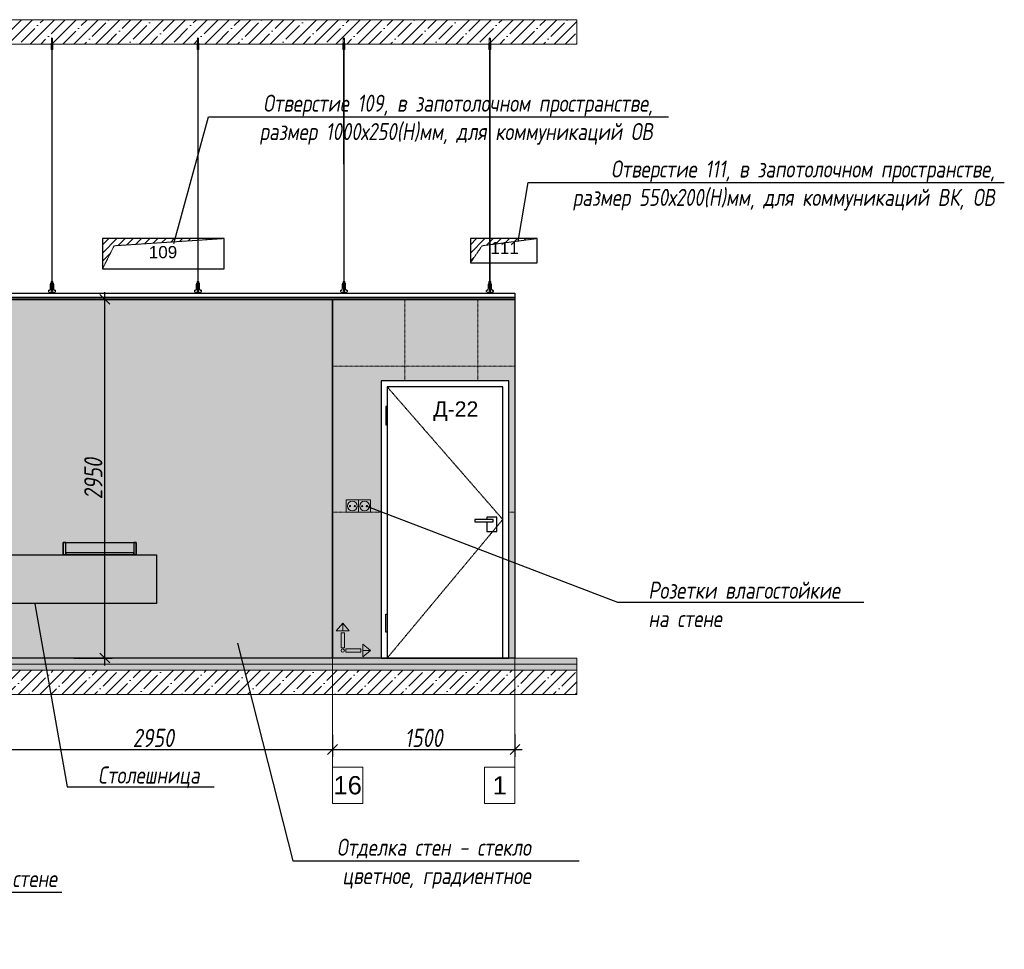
# Model space of a CAD drawing. Header units: millimetres. Extents: x -173851 to 481338, y -267897 to -21875.
# Tile 53 of 126: x 765 to 8860, y -220938 to -213293. Entities that reach past the tile are written whole.
import ezdxf
from ezdxf import colors
from ezdxf.entities.mleader import LeaderData, LeaderLine
from ezdxf.math import Vec2, Vec3

# ---------------------------------------------------------------- set-up
doc = ezdxf.new("R2010")
doc.units = ezdxf.units.MM
doc.linetypes.add('( Hidden )', pattern=[0.375, 0.25, -0.125])
doc.linetypes.add('DASHDOT', pattern=[25.4, 12.7, -6.35, 0, -6.35])
doc.layers.get('Defpoints').update_dxf_attribs({"color": 31})
for name, color, linetype, lineweight in [('3_RC_Ceiling', 253, 'Continuous', 5), ('A-DETL-GENF', 7, 'Continuous', 5), ('EOM', 1, 'Continuous', 5), ('meb', 26, 'Continuous', 15)]:
    doc.layers.add(name, color=color, linetype=linetype, lineweight=lineweight)
for name, color, linetype, lineweight, true_color in [('dim_per', 7, 'Continuous', 9, 0x172e00), ('dim_razv', 7, 'DASHDOT', 9, 0x0d1b0d), ('pol', 7, 'Continuous', 15, 0x55666d), ('МеБель', 7, 'Continuous', 5, 0x3900e6)]:
    doc.layers.add(name, color=color, linetype=linetype, lineweight=lineweight, true_color=true_color)
doc.styles.add('fl_iso paper', font='isocpeur.ttf', dxfattribs={"width": 0.8, "oblique": 10})
doc.styles.get("Standard").update_dxf_attribs({"font": 'arial.ttf'})
doc.dimstyles.new('In tre 1_50', dxfattribs={"dimtxt": 150, "dimasz": 80, "dimexe": 60, "dimexo": 10, "dimgap": 20, "dimtad": 1, "dimdec": 0, "dimrnd": 5, "dimzin": 0, "dimdsep": 46, "dimtxsty": 'fl_iso paper', "dimblk": 'OBLIQUE', "dimcen": 0, "dimdle": 60, "dimadec": 0, "dimazin": 0, "dimtfac": 1, "dimtdec": 0, "dimtofl": 0, "dimtmove": 1, "dimatfit": 1, "dimfxl": 40, "dimtolj": 1, "dimtzin": 0, "dimarcsym": 1})

# ---------------------------------------------------------------- blocks, each defined once
blk = doc.blocks.new('*U534')
at = {"layer": '3_RC_Ceiling', "ltscale": 20}
for p, q in [((490274.8, -63513), (490274.8, -63572.9)), ((490279.8, -63508.1), (490279.8, -63527.3)), ((490284.8, -63513), (490284.8, -63572.9)), ((490272.3, -63565.3), (490277.8, -63565.3)), ((490272.3, -63593.8), (490277.8, -63593.8)), ((490284.8, -63551.1), (490274.8, -63551.1)), ((490284.8, -63572.9), (490274.8, -63572.9)), ((490277.8, -63552.3), (490277.8, -63572.9)), ((490277.8, -63600.6), (490277.8, -63559.9)), ((490277.9, -65491.9), (490277.8, -63606.9)), ((490281.8, -63552.3), (490281.8, -63572.9)), ((490281.8, -63600.6), (490281.8, -63559.8)), ((490281.8, -63565.3), (490287.3, -63565.3)), ((490281.8, -63593.8), (490287.3, -63593.8)), ((490281.9, -65491.9), (490281.8, -63606.9)), ((490277.9, -65511.1), (490277.9, -65482.6)), ((490281.9, -65511.1), (490281.9, -65482.6)), ((490272.4, -65524.1), (490277.9, -65524.1)), ((490272.4, -65552.6), (490277.9, -65552.6)), ((490285.6, -65568.8), (490274.1, -65568.8)), ((490277.9, -65559.3), (490277.9, -65518.6)), ((490277.9, -65582.5), (490277.9, -65566.3)), ((490281.9, -65559.4), (490281.9, -65518.6)), ((490281.9, -65524.1), (490287.4, -65524.1)), ((490281.9, -65552.6), (490287.4, -65552.6)), ((490281.9, -65582.5), (490281.9, -65566.3)), ((490274.1, -65586.8), (490274.1, -65597.8)), ((490274.1, -65597.8), (490274.1, -65604.3)), ((490276.5, -65574.8), (490276.5, -65571.4)), ((490277.9, -65570.9), (490277, -65570.9)), ((490277.9, -65575.3), (490277, -65575.3)), ((490277.4, -65574.8), (490277.3, -65570.9)), ((490277.9, -65574.8), (490277.4, -65574.8)), ((490282.8, -65570.9), (490281.9, -65570.9)), ((490282.4, -65574.8), (490281.9, -65574.8)), ((490282.8, -65575.3), (490281.9, -65575.3)), ((490282.4, -65574.8), (490282.4, -65570.9)), ((490283.3, -65574.8), (490283.3, -65571.4)), ((490285.6, -65586.8), (490285.6, -65597.8)), ((490285.6, -65597.8), (490285.6, -65604.3))]:
    blk.add_line(p, q, dxfattribs=at)
at = {"layer": '3_RC_Ceiling', "ltscale": 20, "elevation": -5.1}
blk.add_lwpolyline([(490272.3, -63554.6), (490272.3, -63605.4, 0.311691), (490287.3, -63605.4), (490287.3, -63554.6, 0.333333)], format="xyb", close=True, dxfattribs=at)
at = {"layer": '3_RC_Ceiling', "ltscale": 20}
for points in [[(490282, -63560.3, 0.15158), (490281.9, -63559.9, 0.106977), (490281.4, -63559.4, 0.07462), (490280.7, -63559.1, 0.061287), (490279.8, -63559, 0.061287), (490279, -63559.1, 0.07462), (490278.3, -63559.4, 0.106977), (490277.8, -63559.9, 0.15158), (490277.7, -63560.3, 0.156429), (490277.8, -63560.8, 0.106977)], [(490282, -63600.1, -0.15158), (490281.9, -63600.6, -0.106977), (490281.4, -63601, -0.07462), (490280.7, -63601.3, -0.061287), (490279.8, -63601.4, -0.061287), (490279, -63601.3, -0.07462), (490278.3, -63601, -0.106977), (490277.8, -63600.6, -0.15158), (490277.7, -63600.1, -0.156429), (490277.8, -63599.6, -0.106977)], [(490282, -63560.4, -0.164855), (490281.8, -63560.8, -0.106977)], [(490281.8, -63599.6, -0.164855), (490282, -63600.1, -0.15158)], [(490287.4, -65524.7, -0.160742), (490293.9, -65538), (490293.9, -65568.4, 0.196304), (490301, -65585.9, -0.186577), (490301.9, -65587.9, 0.403263), (490303.4, -65589.3), (490303.4, -65589.3, 0.315299), (490304.8, -65588.4), (490305, -65587.7, -0.253979), (490306.1, -65586.8, -0.113914), (490306.5, -65586.8, -0.349227), (490307.7, -65588.2), (490307.7, -65590.4, -0.065543), (490307.5, -65591.7), (490306.1, -65596.9, -0.339454), (490296.4, -65604.3), (490263.3, -65604.3, -0.339454), (490253.6, -65596.9), (490252.2, -65591.7, -0.065543), (490252, -65590.4), (490252, -65588.2, -0.349227), (490253.2, -65586.8, -0.113914), (490253.6, -65586.8, -0.253979), (490254.7, -65587.7), (490254.9, -65588.4, 0.315299), (490256.4, -65589.3), (490256.4, -65589.3, 0.403263), (490257.9, -65587.9, -0.186577), (490258.7, -65585.9, 0.196304), (490265.9, -65568.4), (490265.9, -65538, -0.160742), (490272.4, -65524.7)], [(490282, -65519.1, 0.15158), (490281.9, -65518.6, 0.106977), (490281.4, -65518.2, 0.07462), (490280.7, -65517.9, 0.061287), (490279.9, -65517.8, 0.061287), (490279, -65517.9, 0.07462), (490278.3, -65518.2, 0.106977), (490277.8, -65518.6, 0.15158), (490277.7, -65519.1, 0.156429), (490277.9, -65519.6, 0.106977)], [(490282, -65558.9, -0.15158), (490281.9, -65559.3, -0.106977), (490281.4, -65559.8, -0.07462), (490280.7, -65560.1, -0.061287), (490279.9, -65560.2, -0.061287), (490279, -65560.1, -0.07462), (490278.3, -65559.8, -0.106977), (490277.8, -65559.3, -0.15158), (490277.7, -65558.9, -0.156429), (490277.9, -65558.4, -0.106977)], [(490282, -65519.1, -0.164855), (490281.9, -65519.6, -0.106977)], [(490281.9, -65558.4, -0.164855), (490282, -65558.9, -0.15158)], [(490285.6, -65588.8), (490286.4, -65588.8, 0.414214), (490286.9, -65588.3), (490286.9, -65587.3, 0.414214), (490286.4, -65586.8), (490273.4, -65586.8, 0.414214), (490272.9, -65587.3), (490272.9, -65588.3, 0.414214), (490273.4, -65588.8), (490274.1, -65588.8)], [(490285.6, -65595.8), (490286.4, -65595.8, -0.414214), (490286.9, -65596.3), (490286.9, -65597.3, -0.414214), (490286.4, -65597.8), (490273.4, -65597.8, -0.414214), (490272.9, -65597.3), (490272.9, -65596.3, -0.414214), (490273.4, -65595.8), (490274.1, -65595.8)], [(490285.6, -65604.3), (490285.6, -65605.3, -0.414214), (490282.6, -65608.3), (490277.1, -65608.3, -0.414214), (490274.1, -65605.3), (490274.1, -65604.3)]]:
    blk.add_lwpolyline(points, format="xyb", dxfattribs=at)
blk.add_lwpolyline([(490272.4, -65513.4), (490272.4, -65564.2, 0.311691), (490287.4, -65564.2), (490287.4, -65513.4, 0.333333)], format="xyb", close=True, dxfattribs=at)
at = {"layer": '3_RC_Ceiling', "ltscale": 20, "flags": 128}
blk.add_lwpolyline([(490285.6, -65586.8, -0.414214), (490286.1, -65586.3), (490286.6, -65586.3), (490286.6, -65573.3), (490286.1, -65573.3, -0.414214), (490285.6, -65572.8), (490285.6, -65567.9), (490274.1, -65567.9), (490274.1, -65572.8, -0.414214), (490273.6, -65573.3), (490273.1, -65573.3), (490273.1, -65586.3), (490273.6, -65586.3, -0.414214), (490274.1, -65586.8)], format="xyb", dxfattribs=at)
at = {"layer": '3_RC_Ceiling', "ltscale": 20, "const_width": 2.22}
blk.add_lwpolyline([(490307.6, -65584.7, -1), (490312.1, -65584.7), (490312.1, -65586.3, -0.267949), (490311.4, -65587.5, 0.57735), (490311.4, -65589.9, -0.267949), (490312.1, -65591.1), (490312.1, -65593.7, -0.267949), (490311.4, -65594.9, 0.57735), (490311.4, -65597.3, -0.267949), (490312.1, -65598.5), (490312.1, -65601.2, -0.267949), (490311.4, -65602.4, 0.57735), (490311.4, -65604.8, -0.267949), (490312.1, -65606), (490312.1, -65608.8, -0.414214), (490310.7, -65610.2), (490304.5, -65610.2, -0.247529), (490303.3, -65609.6, 0.247529), (490302.2, -65609), (490298.3, -65609, 0.247529), (490297.1, -65609.6, -0.247529), (490296, -65610.2), (490282.3, -65610.2, -0.267949), (490281.1, -65609.5, 0.57735), (490278.7, -65609.5, -0.267949), (490277.5, -65610.2), (490263.7, -65610.2, -0.247529), (490262.6, -65609.6, 0.247529), (490261.4, -65609), (490257.6, -65609, 0.247529), (490256.4, -65609.6, -0.247529), (490255.3, -65610.2), (490249, -65610.2, -0.414214), (490247.6, -65608.8), (490247.6, -65606, -0.267949), (490248.3, -65604.8, 0.57735), (490248.3, -65602.4, -0.267949), (490247.6, -65601.2), (490247.6, -65598.5, -0.267949), (490248.3, -65597.3, 0.57735), (490248.3, -65594.9, -0.267949), (490247.6, -65593.7), (490247.6, -65591.1, -0.267949), (490248.3, -65589.9, 0.57735), (490248.3, -65587.5, -0.267949), (490247.6, -65586.3), (490247.6, -65584.7, -1), (490252.1, -65584.7, -1)], format="xyb", dxfattribs=at)
at = {"layer": '3_RC_Ceiling', "ltscale": 20}
for centre in [(490279.8, -63569.1), (490279.8, -63589.1), (490279.9, -65527.8), (490279.9, -65547.8)]:
    blk.add_circle(centre, 1.6, dxfattribs=at)
for centre, radius, start, end in [((490279.8, -63579.1), 2.8, 131.81165, 228.19115), ((490279.8, -63579.1), 2.8, 131.81165, 228.19115), ((490279.8, -63579.1), 2.8, 48.19102, 131.81165), ((490279.8, -63579.1), 2.8, 228.19115, 311.81178), ((490279.8, -63579.1), 2.8, 311.81178, 48.19102), ((490279.9, -65537.8), 2.8, 131.81165, 228.19115), ((490279.9, -65537.8), 2.8, 131.81165, 228.19115), ((490279.9, -65537.8), 2.8, 48.19102, 131.81165), ((490279.9, -65537.8), 2.8, 228.19115, 311.81178), ((490279.9, -65537.8), 2.8, 311.81178, 48.19102), ((490277, -65571.4), 0.5, 90.0014, 180.0014), ((490277, -65574.8), 0.5, 180.0014, 270.0014), ((490278.4, -65582.5), 0.531, 180.0014, 219.64067), ((490279.1, -65581.9), 1.44, 219.64067, 243.43635), ((490279.6, -65581), 2.48, 243.43635, 258.30048), ((490279.9, -65579.5), 3.99, 258.30048, 270.0014), ((490279.9, -65579.5), 3.99, 270.0014, 281.70232), ((490280.2, -65581), 2.48, 281.70232, 296.56645), ((490280.6, -65581.9), 1.44, 296.56645, 320.36213), ((490281.3, -65582.5), 0.531, 320.36213, 0.0014), ((490282.8, -65571.4), 0.5, 0.0014, 90.0014), ((490282.8, -65574.8), 0.5, 270.0014, 0.0014)]:
    blk.add_arc(centre, radius, start, end, dxfattribs=at)
blk = doc.blocks.new('*U519')
at = {"layer": '3_RC_Ceiling'}
blk.add_blockref('*U534', (-490279.9, 64657.8, 2.5), dxfattribs=at)
blk = doc.blocks.new('*U520')
at = {"color": 0, "linetype": 'ByBlock', "lineweight": -2, "transparency": 16777216}
for p in [(0, 0), (1200, 0), (2400, 0), (3600, 0), (4800, 0), (6000, 0), (7200, 0), (8400, 0)]:
    blk.add_blockref('*U519', p, dxfattribs=at)
blk = doc.blocks.new('_Oblique')
at = {"color": 0, "linetype": 'ByBlock', "lineweight": -2}
blk.add_line((-0.5, -0.5), (0.5, 0.5), dxfattribs=at)
blk = doc.blocks.new('*D672')
at = {"layer": 'Defpoints', "color": 0, "linetype": 'ByBlock', "transparency": 16777216}
for p in [(390.7, -219131.3), (3336.3, -219165), (3336.3, -219294.9)]:
    blk.add_point(p, dxfattribs=at)
at = {"layer": 'dim_razv', "color": 0, "linetype": 'ByBlock', "lineweight": -2, "transparency": 16777216}
for p, q in [((390.7, -219141.3), (390.7, -219354.9)), ((3336.3, -219175), (3336.3, -219354.9)), ((330.7, -219294.9), (3396.3, -219294.9))]:
    blk.add_line(p, q, dxfattribs=at)
at = {"layer": 'dim_razv', "color": 0, "linetype": 'ByBlock', "lineweight": -2, "transparency": 16777216, "xscale": 80, "yscale": 80, "zscale": 80, "rotation": 180}
blk.add_blockref('_Oblique', (390.7, -219294.9), dxfattribs=at)
at = {"layer": 'dim_razv', "color": 0, "linetype": 'ByBlock', "lineweight": -2, "transparency": 16777216, "xscale": 80, "yscale": 80, "zscale": 80}
blk.add_blockref('_Oblique', (3336.3, -219294.9), dxfattribs=at)
at = {"layer": 'dim_razv', "color": 0, "linetype": 'ByBlock', "transparency": 16777216, "insert": (1863.5, -219199.9), "char_height": 150, "attachment_point": 5, "style": 'fl_iso paper'}
blk.add_mtext('\\A1;2950', dxfattribs=at)
blk = doc.blocks.new('*D673')
at = {"layer": 'Defpoints', "color": 0, "linetype": 'ByBlock', "transparency": 16777216}
for p in [(3336.3, -219165), (4836.3, -219159.4), (4836.3, -219294.9)]:
    blk.add_point(p, dxfattribs=at)
at = {"layer": 'dim_razv', "color": 0, "linetype": 'ByBlock', "lineweight": -2, "transparency": 16777216}
for p, q in [((3336.3, -219175), (3336.3, -219354.9)), ((4836.3, -219169.4), (4836.3, -219354.9)), ((3276.3, -219294.9), (4896.3, -219294.9))]:
    blk.add_line(p, q, dxfattribs=at)
at = {"layer": 'dim_razv', "color": 0, "linetype": 'ByBlock', "lineweight": -2, "transparency": 16777216, "xscale": 80, "yscale": 80, "zscale": 80, "rotation": 180}
blk.add_blockref('_Oblique', (3336.3, -219294.9), dxfattribs=at)
at = {"layer": 'dim_razv', "color": 0, "linetype": 'ByBlock', "lineweight": -2, "transparency": 16777216, "xscale": 80, "yscale": 80, "zscale": 80}
blk.add_blockref('_Oblique', (4836.3, -219294.9), dxfattribs=at)
at = {"layer": 'dim_razv', "color": 0, "linetype": 'ByBlock', "transparency": 16777216, "insert": (4086.3, -219199.9), "char_height": 150, "attachment_point": 5, "style": 'fl_iso paper'}
blk.add_mtext('\\A1;1500', dxfattribs=at)
blk = doc.blocks.new('*D674')
at = {"layer": 'Defpoints', "color": 0, "linetype": 'ByBlock', "transparency": 16777216}
for p in [(1201.2, -215593), (1464.9, -215593), (1201.2, -218543)]:
    blk.add_point(p, dxfattribs=at)
at = {"layer": 'dim_razv', "color": 0, "linetype": 'ByBlock', "lineweight": -2, "transparency": 16777216}
for p, q in [((1464.9, -218603), (1464.9, -215533)), ((1211.2, -215593), (1524.9, -215593)), ((1211.2, -218543), (1524.9, -218543))]:
    blk.add_line(p, q, dxfattribs=at)
at = {"layer": 'dim_razv', "color": 0, "linetype": 'ByBlock', "lineweight": -2, "transparency": 16777216, "xscale": 80, "yscale": 80, "zscale": 80}
for p, rotation in [((1464.9, -215593), 90), ((1464.9, -218543), 270)]:
    blk.add_blockref('_Oblique', p, dxfattribs=dict(at, rotation=rotation))
at = {"layer": 'dim_razv', "color": 0, "linetype": 'ByBlock', "transparency": 16777216, "insert": (1369.9, -217068), "char_height": 150, "attachment_point": 5, "rotation": 90, "style": 'fl_iso paper'}
blk.add_mtext('\\A1;2950', dxfattribs=at)
blk = doc.blocks.new('1')
at = {"layer": 'pol', "linetype": 'ByBlock'}
h = blk.add_hatch(color=1, dxfattribs=at)
h.paths.add_polyline_path([(35776.4, 73135.4), (35803.1, 73135.4), (35803.1, 73259), (35776.4, 73259)])
h.paths.add_polyline_path([(35789.8, 73274.6), (35843.2, 73274.6), (35789.8, 73338.2)])
h.paths.add_polyline_path([(35789.8, 73274.6), (35736.3, 73274.6), (35789.8, 73338.2)])
edge = h.paths.add_edge_path()
edge.add_arc((35789.8, 73110.5), 13.4, 0, 360)
h = blk.add_hatch(color=1, dxfattribs=at)
h.paths.add_polyline_path([(35813.3, 73097.1), (35813.3, 73123.9), (35936.9, 73123.9), (35936.9, 73097.1)])
h.paths.add_polyline_path([(35952.5, 73110.5), (35952.5, 73164), (36016.1, 73110.5)])
h.paths.add_polyline_path([(35952.5, 73110.5), (35952.5, 73057), (36016.1, 73110.5)])
at = {"layer": 'pol', "color": 1, "linetype": 'ByBlock'}
for points in [[(35789.8, 73274.6), (35736.3, 73274.6), (35789.8, 73338.2), (35789.8, 73274.6)], [(35789.8, 73274.6), (35843.2, 73274.6), (35789.8, 73338.2), (35789.8, 73274.6)], [(35952.5, 73110.5), (35952.5, 73164), (36016.1, 73110.5), (35952.5, 73110.5)], [(35952.5, 73110.5), (35952.5, 73057), (36016.1, 73110.5), (35952.5, 73110.5)]]:
    blk.add_lwpolyline(points, dxfattribs=at)
for points in [[(35776.4, 73135.4), (35803.1, 73135.4), (35803.1, 73259), (35776.4, 73259)], [(35813.3, 73097.1), (35813.3, 73123.9), (35936.9, 73123.9), (35936.9, 73097.1)]]:
    blk.add_lwpolyline(points, close=True, dxfattribs=at)
blk.add_circle((35789.8, 73110.5), 13.4, dxfattribs=at)

msp = doc.modelspace()

# ---------------------------------------------------------------- hatches: boundary and pattern name
at = {"linetype": '( Hidden )', "lineweight": 13, "ltscale": 1000}
h = msp.add_hatch(dxfattribs=at)
h.set_pattern_fill('ANSI31', color=253, scale=15)
h.set_pattern_definition([(45, (-167177.627, -19056.63), (-33.6759605, 33.6759605), [])])
h.paths.add_polyline_path([(1445.2, -215343), (1445.2, -215093), (2445.2, -215093), (1541, -215152.5)])
h = msp.add_hatch(dxfattribs=at)
h.set_pattern_fill('ANSI31', color=253, scale=15)
h.set_pattern_definition([(45, (-164152.627, -19056.63), (-33.6759605, 33.6759605), [])])
h.paths.add_polyline_path([(4470.2, -215293), (4470.2, -215093), (5020.2, -215093), (4566, -215152.5)])
at = {"lineweight": 13}
h = msp.add_hatch(color=253, dxfattribs=at)
h.dxf.hatch_style = 1
h.set_gradient(color1=(109, 105, 221), color2=(240, 241, 245), name='INVCURVED')
h.paths.add_polyline_path([(3336.3, -218543), (390.7, -218543), (390.7, -215593), (3336.3, -215593)])
at = {"layer": 'A-DETL-GENF'}
h = msp.add_hatch(dxfattribs=at)
h.set_pattern_fill('ANSI35', color=256, scale=20, style=0)
h.set_pattern_definition([(45, (-124610.68, -221132.36), (-89.80256, 89.80256), []), (45, (-124520.88, -221132.36), (-89.80256, 89.80256), [158.75, -31.75, 0, -31.75])])
h.paths.add_polyline_path([(-4536.5, -213493), (5345.2, -213493), (5345.2, -213293), (-4536.5, -213293)])
h = msp.add_hatch(dxfattribs=at)
h.set_pattern_fill('AR-CONC', color=256, style=0)
h.set_pattern_definition([(50, (-124610.68, -226384.18), (182.18467, -15.93909), [19.05, -209.55]), (355, (-124610.68, -226384.18), (-35.24342, 191.05685), [15.24, -167.64058]), (100.45144, (-124595.5, -226385.51), (146.94125, 175.11775), [16.19, -178.09024]), (46.1842, (-124610.68, -226333.38), (271.07904, -42.04233), [28.575, -314.325]), (96.63556, (-124588.1, -226336.89), (237.40413, 247.4261), [24.285, -267.1356]), (351.18415, (-124610.68, -226333.38), (237.40413, 247.4261), [22.85997, -251.45973]), (21, (-124585.28, -226346.08), (151.61439, -102.2652), [19.05, -209.55]), (326, (-124585.28, -226346.08), (61.80203, 184.18797), [15.24, -167.64]), (71.45144, (-124572.65, -226354.6), (213.41642, 81.92277), [16.19, -178.08994]), (37.5, (-124610.68, -226384.18), (3.088603, 84.55504), [0, -165.608, 0, -170.18, 0, -168.275]), (7.5, (-124610.68, -226384.18), (66.81966, 100.180575), [0, -97.028, 0, -161.798, 0, -64.135]), (327.5, (-124667.32, -226384.18), (135.590595, -5.728744), [0, -63.5, 0, -198.12, 0, -262.89]), (317.5, (-124692.72, -226384.18), (148.12918, 25.42649), [0, -82.55, 0, -131.572, 0, -186.69])])
h.paths.add_polyline_path([(-4536.5, -218593), (5345.2, -218593), (5345.2, -218543), (-4536.5, -218543)])
h = msp.add_hatch(dxfattribs=at)
h.set_pattern_fill('ANSI35', color=256, scale=10, style=0)
h.set_pattern_definition([(45, (-124610.68, -226384.18), (-44.90128, 44.90128), []), (45, (-124565.78, -226384.18), (-44.90128, 44.90128), [79.375, -15.875, 0, -15.875])])
h.paths.add_polyline_path([(5345.2, -218643), (-4536.5, -218643), (-4536.5, -218593), (5345.2, -218593)])
h = msp.add_hatch(dxfattribs=at)
h.set_pattern_fill('ANSI35', color=256, scale=20, style=0)
h.set_pattern_definition([(45, (-124610.68, -226384.18), (-89.80256, 89.80256), []), (45, (-124520.88, -226384.18), (-89.80256, 89.80256), [158.75, -31.75, 0, -31.75])])
h.paths.add_polyline_path([(-4536.5, -218843), (5345.2, -218843), (5345.2, -218643), (-4536.5, -218643)])
at = {"layer": 'dim_razv', "true_color": 0xffffff, "transparency": 33554687}
h = msp.add_hatch(dxfattribs=at)
h.set_pattern_fill('AR-SAND', scale=3, angle=315)
h.paths.add_polyline_path([(-4054.8, -218543), (-1109.3, -218543), (-1109.3, -215593), (-4054.8, -215593)])
h.paths.add_polyline_path([(4786.3, -216263), (3736.3, -216263), (3736.3, -218543), (4786.3, -218543)], flags=16)
h.paths.add_polyline_path([(4836.3, -218543), (3336.3, -218543), (3336.3, -215593), (4836.3, -215593)])

# ---------------------------------------------------------------- linework, layer by layer
at = {"lineweight": 13}
for points in [[(-4536.5, -213493), (5345.2, -213493), (5345.2, -213293), (-4536.5, -213293)], [(-4536.5, -218593), (5345.2, -218593), (5345.2, -218543), (-4536.5, -218543)], [(5345.2, -218643), (-4536.5, -218643), (-4536.5, -218593), (5345.2, -218593)], [(-4536.5, -218843), (5345.2, -218843), (5345.2, -218643), (-4536.5, -218643)]]:
    msp.add_lwpolyline(points, close=True, dxfattribs=at)
at = {"linetype": 'ByBlock'}
for points in [[(1445.2, -215343), (2445.2, -215343), (2445.2, -215093), (1445.2, -215093)], [(4470.2, -215293), (5020.2, -215293), (5020.2, -215093), (4470.2, -215093)], [(-4054.8, -215543), (4836.3, -215543), (4836.3, -215578), (-4054.8, -215578)], [(4836.3, -215593), (-4054.8, -215593), (-4054.8, -215578), (4836.3, -215578)], [(3336.3, -218543), (390.7, -218543), (390.7, -215593), (3336.3, -215593)], [(4836.3, -218543), (3336.3, -218543), (3336.3, -215593), (4836.3, -215593)], [(4786.3, -216263), (3736.3, -216263), (3736.3, -218543), (4786.3, -218543)], [(4736.3, -216313), (3786.3, -216313), (3786.3, -218543), (4736.3, -218543)], [(3786.3, -216475.3), (3776.3, -216475.3), (3776.3, -216625.3), (3786.3, -216625.3)], [(4656.3, -217403), (4506.3, -217403), (4506.3, -217423), (4656.3, -217423)], [(3786.3, -218330.6), (3776.3, -218330.6), (3776.3, -218180.6), (3786.3, -218180.6)]]:
    msp.add_lwpolyline(points, close=True, dxfattribs=at)
at = {"color": 253, "linetype": '( Hidden )', "lineweight": 13, "ltscale": 15}
for points in [[(1445.2, -215343), (1445.2, -215093), (2445.2, -215093), (1541, -215152.5)], [(4470.2, -215293), (4470.2, -215093), (5020.2, -215093), (4566, -215152.5)]]:
    msp.add_lwpolyline(points, close=True, dxfattribs=at)
msp.add_lwpolyline([(3786.3, -216313), (4736.3, -217403), (3786.3, -218543)], dxfattribs=at)
at = {"linetype": 'ByBlock'}
msp.add_lwpolyline([(4606.3, -217423), (4606.3, -217503), (4686.3, -217503), (4686.3, -217383), (4606.3, -217383), (4606.3, -217403)], dxfattribs=at)
at = {"layer": 'dim_razv', "color": 253, "ltscale": 0.3, "transparency": 33554687}
for points in [[(3930.5, -216263), (3930.5, -215593)], [(4530.5, -216263), (4530.5, -215593)], [(3336.3, -216143), (4836.3, -216143)], [(3336.3, -217343), (3736.3, -217343)], [(4836.3, -217343), (4786.3, -217343)]]:
    msp.add_lwpolyline(points, dxfattribs=at)
at = {"layer": 'EOM', "color": 172, "linetype": 'ByBlock', "true_color": 0x0000d6}
for points in [[(3550, -217343), (3450, -217343), (3450, -217243), (3550, -217243)], [(3650, -217343), (3550, -217343), (3550, -217243), (3650, -217243)]]:
    msp.add_lwpolyline(points, close=True, dxfattribs=at)
for centre, radius in [((3500, -217293), 40), ((3600, -217293), 40), ((3480, -217293), 5), ((3520, -217293), 5), ((3580, -217293), 5), ((3620, -217293), 5)]:
    msp.add_circle(centre, radius, dxfattribs=at)
at = {"layer": 'meb', "color": 94, "true_color": 0x009e00}
for points in [[(3336.3, -218435.7), (3336.3, -219739.9)], [(4836.3, -218435.7), (4836.3, -219739.9)]]:
    msp.add_lwpolyline(points, dxfattribs=at)
for points in [[(3336.3, -219739.9), (3586.3, -219739.9), (3586.3, -219439.9), (3336.3, -219439.9)], [(4586.3, -219739.9), (4836.3, -219739.9), (4836.3, -219439.9), (4586.3, -219439.9)]]:
    msp.add_lwpolyline(points, close=True, dxfattribs=at)
at = {"layer": 'МеБель', "color": 253, "linetype": 'ByBlock', "lineweight": 25}
for points in [[(1123.5, -217693), (1143.5, -217693), (1143.5, -217593), (1123.5, -217593)], [(1703.5, -217693), (1723.5, -217693), (1723.5, -217593), (1703.5, -217593)], [(1143.5, -217693), (1703.5, -217693), (1703.5, -217676.5), (1143.5, -217676.5)]]:
    msp.add_lwpolyline(points, close=True, dxfattribs=at)
at = {"layer": 'МеБель', "linetype": 'ByBlock', "lineweight": 25}
for points in [[(1123.5, -217593), (1723.5, -217593), (1723.5, -217693), (1123.5, -217693)], [(390.7, -217693), (1890.7, -217693), (1890.7, -218093), (390.7, -218093)]]:
    msp.add_lwpolyline(points, close=True, dxfattribs=at)

# ---------------------------------------------------------------- block references
at = {"linetype": 'ByBlock'}
msp.add_blockref('*U520', (-3769.6, -214590.5, -2.5), dxfattribs=at)
at = {"linetype": 'ByBlock', "xscale": -0.9938708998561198, "rotation": 270.0000000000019}
msp.add_blockref('1', (-69689.7, -254051.4), dxfattribs=at)

# ---------------------------------------------------------------- texts
at = {"color": 252, "linetype": 'ByBlock', "insert": (4350, -216512.7), "char_height": 125, "attachment_point": 5}
msp.add_mtext_dynamic_manual_height_columns('Д-22', width=219.763, gutter_width=12.5, heights=[0], dxfattribs=at)
at = {"layer": 'Defpoints', "lineweight": 13, "char_height": 100, "attachment_point": 5}
for s, insert in [('109', (1943, -215205.3)), ('111', (4751.5, -215171.1))]:
    msp.add_mtext_dynamic_manual_height_columns(s, width=219.763, gutter_width=12.5, heights=[0], dxfattribs=dict(at, insert=insert))
at = {"layer": 'meb', "color": 94, "true_color": 0x009e00, "char_height": 150, "attachment_point": 5}
for s, insert in [('16', (3461.3, -219589.9)), ('1', (4711.3, -219589.9))]:
    msp.add_mtext_dynamic_manual_height_columns(s, width=165.776, gutter_width=12.5, heights=[0], dxfattribs=dict(at, insert=insert))

# ---------------------------------------------------------------- dimensions: what is measured, and where the dimension line sits
at = {"layer": 'dim_razv', "linetype": 'ByBlock'}
dim = msp.add_linear_dim(base=(1464.9, -215593), p1=(1201.2, -218543), p2=(1201.2, -215593), angle=90, dimstyle='In tre 1_50', dxfattribs=at)
dim.commit()
dim.dimension.update_dxf_attribs({"geometry": '*D674', "text_midpoint": (1369.9, -217068)})
dim = msp.add_linear_dim(base=(3336.3, -219294.9), p1=(390.7, -219131.3), p2=(3336.3, -219165), dimstyle='In tre 1_50', override={"dimrnd": 10}, dxfattribs=at)
dim.commit()
dim.dimension.update_dxf_attribs({"geometry": '*D672', "text_midpoint": (1863.5, -219199.9)})
dim = msp.add_linear_dim(base=(4836.3, -219294.9), p1=(3336.3, -219165), p2=(4836.3, -219159.4), dimstyle='In tre 1_50', dxfattribs=at)
dim.commit()
dim.dimension.update_dxf_attribs({"geometry": '*D673', "text_midpoint": (4086.3, -219199.9)})

# ---------------------------------------------------------------- leaders
at = {"layer": 'dim_per', "linetype": 'ByBlock'}
ml = msp.add_multileader_mtext('Standard', dxfattribs=at)
ml.set_content('Отверстие 109, в запотолочном пространстве,\\Pразмер 1000х250(Н)мм, для коммуникаций ОВ', color=256, style='fl_iso paper')
ml.set_leader_properties()
ml.build(insert=Vec2(0, 0))
ml.multileader.update_dxf_attribs({"text_left_attachment_type": 6, "text_right_attachment_type": 6, "dogleg_length": 252.8})
ctx = ml.context
ctx.base_point, ctx.char_height, ctx.plane_origin = Vec3(2570.6, -214091.9), 140, Vec3(469.4, -211072.9)
ctx.left_attachment, ctx.right_attachment, ctx.text_align_type = 6, 6, 2
notes = []
notes.append((ctx, [(0, (1, 1, 0), (2317.8, -214091.9), (1, 0), 252.8, [(0, [(2030.4, -215136.7)], 0, [])])]))
ctx.mtext.insert, ctx.mtext.width, ctx.mtext.alignment, ctx.mtext.flow_direction = Vec3(5969.9, -213909.9), 4748.119, 3, 5
ml = msp.add_multileader_mtext('Standard', dxfattribs=at)
ml.set_content('Отверстие 111, в запотолочном пространстве,\\Pразмер 550х200(Н)мм, для коммуникаций ВК, ОВ', color=256, style='fl_iso paper')
ml.set_leader_properties()
ml.build(insert=Vec2(0, 0))
ml.multileader.update_dxf_attribs({"text_left_attachment_type": 6, "text_right_attachment_type": 6, "dogleg_length": 252.8})
ctx = ml.context
ctx.base_point, ctx.char_height, ctx.plane_origin = Vec3(5197.6, -214632.9), 140, Vec3(3096.4, -211613.8)
ctx.left_attachment, ctx.right_attachment, ctx.text_align_type = 6, 6, 2
notes.append((ctx, [(0, (1, 1, 0), (4944.9, -214632.9), (1, 0), 252.8, [(0, [(4861.4, -215120.9)], 0, [])])]))
ctx.mtext.insert, ctx.mtext.width, ctx.mtext.alignment, ctx.mtext.flow_direction = Vec3(8782.5, -214450.9), 4748.119, 3, 5
ml = msp.add_multileader_mtext('Standard', dxfattribs=at)
ml.set_content('Розетки влагостойкие на стене', color=256, style='fl_iso paper')
ml.set_leader_properties()
ml.build(insert=Vec2(0, 0))
ml.multileader.update_dxf_attribs({"text_left_attachment_type": 6, "text_right_attachment_type": 6, "dogleg_length": 252.8})
ctx = ml.context
ctx.base_point, ctx.char_height, ctx.plane_origin = Vec3(5931.3, -218083.2), 140, Vec3(11657.6, -223882.2)
ctx.left_attachment, ctx.right_attachment = 6, 6
notes.append((ctx, [(1, (1, 1, 0), (5678.5, -218083.2), (1, 0), 252.8, [(0, [(3606.6, -217289.1)], 0, [])])]))
ctx.mtext.insert, ctx.mtext.width, ctx.mtext.flow_direction = Vec3(5933.3, -217915.2), 1753.646, 5
ml = msp.add_multileader_mtext('Standard', dxfattribs=at)
ml.set_content('Столешница', color=256, style='fl_iso paper')
ml.set_leader_properties()
ml.build(insert=Vec2(0, 0))
ml.multileader.update_dxf_attribs({"text_left_attachment_type": 6, "text_right_attachment_type": 6, "dogleg_length": 252.8})
ctx = ml.context
ctx.base_point, ctx.char_height, ctx.plane_origin = Vec3(1406.5, -219603), 140, Vec3(650.4, -221689.2)
ctx.left_attachment, ctx.right_attachment = 6, 6
notes.append((ctx, [(1, (1, 1, 0), (1153.8, -219603), (1, 0), 252.8, [(0, [(888.7, -218093)], 0, [])])]))
ctx.mtext.insert, ctx.mtext.width, ctx.mtext.flow_direction = Vec3(1408.5, -219435), 1822.277, 5
ml = msp.add_multileader_mtext('Standard', dxfattribs=at)
ml.set_content('Зеркало на стене', color=256, style='fl_iso paper')
ml.set_leader_properties()
ml.build(insert=Vec2(0, 0))
ml.multileader.update_dxf_attribs({"text_left_attachment_type": 6, "text_right_attachment_type": 6, "dogleg_length": 252.8})
ctx = ml.context
ctx.base_point, ctx.char_height, ctx.plane_origin = Vec3(-204.3, -220468.8), 140, Vec3(6956.5, -218104)
ctx.left_attachment, ctx.right_attachment, ctx.text_align_type = 6, 6, 2
notes.append((ctx, [(0, (1, 1, 0), (-457.1, -220468.8), (1, 0), 252.8, [(0, [(-791.9, -218389.2)], 0, [])])]))
ctx.mtext.insert, ctx.mtext.alignment, ctx.mtext.flow_direction = Vec3(1071.2, -220286.8), 3, 5
ml = msp.add_multileader_mtext('Standard', dxfattribs=at)
ml.set_content('Отделка стен - стекло цветное, градиентное', color=256, style='fl_iso paper')
ml.set_leader_properties()
ml.build(insert=Vec2(0, 0))
ml.multileader.update_dxf_attribs({"text_left_attachment_type": 6, "text_right_attachment_type": 6, "dogleg_length": 252.8})
ctx = ml.context
ctx.base_point, ctx.char_height, ctx.plane_origin = Vec3(3262.7, -220210.9), 140, Vec3(2553.6, -218416.3)
ctx.left_attachment, ctx.right_attachment, ctx.text_align_type = 6, 6, 2
notes.append((ctx, [(0, (1, 1, 0), (3010, -220210.9), (1, 0), 252.8, [(0, [(2553.6, -218416.3)], 0, [])])]))
ctx.mtext.insert, ctx.mtext.width, ctx.mtext.alignment, ctx.mtext.flow_direction = Vec3(4966.8, -220028.9), 2080.245, 3, 5
for ctx, leaders in notes:
    for number, flags, end, landing, length, lines in leaders:
        leader = LeaderData()
        leader.index, (leader.has_last_leader_line, leader.has_dogleg_vector, leader.attachment_direction) = number, flags
        leader.last_leader_point, leader.dogleg_vector, leader.dogleg_length = Vec3(end), Vec3(landing), length
        for number, points, colour, breaks in lines:
            line = LeaderLine()
            line.index, line.vertices, line.color, line.breaks = number, Vec3.list(points), colors.encode_raw_color(colour), breaks
            leader.lines.append(line)
        ctx.leaders.append(leader)

doc.saveas('drawing.dxf')
